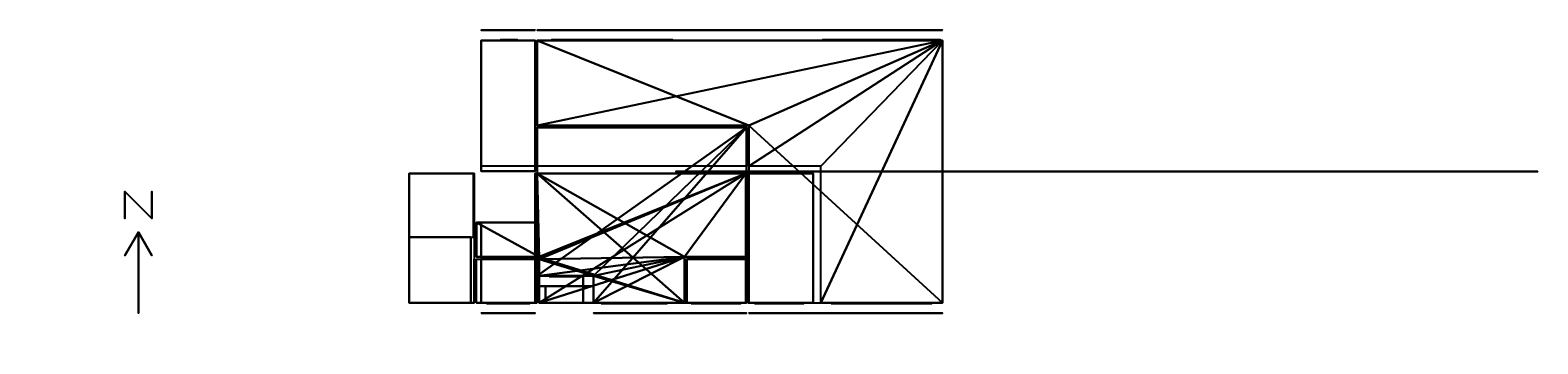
# Model space of a CAD drawing. Header units: metres. Extents: x -23.8 to 31.8, y -6.4 to 5.2.
import ezdxf

# ---------------------------------------------------------------- set-up
doc = ezdxf.new("R2010")
doc.units = ezdxf.units.M

msp = doc.modelspace()

# ---------------------------------------------------------------- linework, layer by layer
at = {"layer": '1', "color": 3}
for points in [[(-20.34811, -0.7335, 0.1), (-20.34811, -0.7335), (-20.34811, -1.7335), (-20.34811, -1.7335, 0.1)], [(-20.34811, -0.7335, 0.1), (-20.34811, -0.7335), (-19.34811, -1.7335), (-19.34811, -1.7335, 0.1)], [(-19.34811, -0.7335, 0.1), (-19.34811, -0.7335), (-19.34811, -1.7335), (-19.34811, -1.7335, 0.1)], [(-19.84811, -2.2335, 0.1), (-19.84811, -2.2335), (-20.34811, -3.09953), (-20.34811, -3.09953, 0.1)], [(-19.84811, -2.2335, 0.1), (-19.84811, -2.2335), (-19.84811, -5.2335), (-19.84811, -5.2335, 0.1)], [(-19.84811, -2.2335, 0.1), (-19.84811, -2.2335), (-19.34811, -3.09953), (-19.34811, -3.09953, 0.1)]]:
    msp.add_3dface(points, dxfattribs=at)
at = {"layer": 'Z01_RECEPCION_CAFETERIA', "color": 8}
for points in [[(2.61437, 0.2075), (-5.11413, 0.2075), (-5.11413, 1.6275), (2.61437, 1.6275)], [(-5.04293, -3.23468), (-5.11383, -3.15028), (-5.11383, -0.07228)], [(-5.04293, -3.23468), (-5.11383, -0.07228), (2.59068, -0.07228)], [(-5.04293, -3.23468), (2.59068, -0.07228), (0.32238, -3.15028)], [(2.59068, -0.07228), (2.59068, -3.15028), (0.32238, -3.15028)], [(0.32238, -3.15028), (-3.03543, -3.85268), (-5.04293, -3.85268)], [(-5.04293, -3.23468), (0.32238, -3.15028), (-5.04293, -3.85268)], [(0.32238, -3.15028), (0.32238, -4.85268), (-3.03543, -4.85268)], [(0.32238, -3.15028), (-3.03543, -4.85268), (-3.03543, -3.85268)], [(2.59037, -4.8527), (0.40637, -4.8527), (0.40637, -3.2347), (2.59037, -3.2347)]]:
    msp.add_3dface(points, dxfattribs=at)
at = {"layer": 'Z01_RECEPCION_CAFETERIA', "color": 15}
for points in [[(2.6144, 1.62765, 3.43), (-5.1141, 1.62765, 3.43), (-5.1141, -3.85235, 3.43)], [(2.6144, 1.62765, 3.43), (-5.1141, -3.85235, 3.43), (-3.0356, -3.85235, 3.43)], [(2.6144, 1.62765, 3.43), (-3.0356, -3.85235, 3.43), (-3.0356, -4.85235, 3.43)], [(2.6144, 1.62765, 3.43), (-3.0356, -4.85235, 3.43), (2.6144, -4.85235, 3.43)]]:
    msp.add_3dface(points, dxfattribs=at)
at = {"layer": 'Z01_RECEPCION_CAFETERIA', "color": 43}
for points in [[(-5.11403, 1.6276, 3.43), (-5.11403, 1.6276), (-5.11403, 0.0116), (-5.11403, 0.0116, 3.43)], [(2.61457, 1.6275, 3.43), (2.61457, 1.6275), (-5.11393, 1.6275), (-5.11393, 1.6275, 3.43)], [(2.61447, -4.8525, 3.43), (2.61447, -4.8525), (2.61447, 1.6275), (2.61447, 1.6275, 3.43)], [(24.6496, 0, -7.63), (0, 0, -7.63), (0, 0, -7.93), (24.6496, 0, -7.93)], [(5.4582, 0, -8.63), (0, 0, -8.63), (0, 0, -8.93), (5.4582, 0, -8.93)], [(6.86, 0, -9.63), (0, 0, -9.63), (0, 0, -9.93), (6.86, 0, -9.93)], [(-5.11403, -0.07234, 3.43), (-5.11403, -0.07234), (-5.11403, -1.80084), (-5.11403, -1.80084, 3.43)], [(-5.11403, -1.88436, 3.43), (-5.11403, -1.88436), (-5.11403, -3.85236), (-5.11403, -3.85236, 3.43)], [(-3.41662, -3.8525, 3.43), (-3.41662, -3.8525), (-3.41662, -4.8525), (-3.41662, -4.8525, 3.43)], [(-5.11403, -4.2335, 3.43), (-5.11403, -4.2335), (-3.03553, -4.2335), (-3.03553, -4.2335, 3.43)], [(-3.03563, -5.2335, 3.43), (-3.03563, -5.2335), (2.61447, -5.2335), (2.61447, -5.2335, 3.43)]]:
    msp.add_3dface(points, dxfattribs=at)
at = {"layer": 'Z01_RECEPCION_CAFETERIA', "color": 143}
for points in [[(-4.67462, -3.8775, 2.75187), (-4.67462, -3.8775, 0.24813), (-3.55927, -3.8775, 0.24813), (-3.55927, -3.8775, 2.75187)], [(-2.76029, -4.8775, 2.72387), (-2.76029, -4.8775, 0.27613), (-0.32296, -4.8775, 0.27613), (-0.32296, -4.8775, 2.72387)], [(0.56815, -4.8775, 2.73487), (0.56815, -4.8775, 0.26513), (2.39829, -4.8775, 0.26513), (2.39829, -4.8775, 2.73487)]]:
    msp.add_3dface(points, dxfattribs=at)
at = {"layer": 'Z02_OFICINA', "color": 43}
for points in [[(14.6033, 0, -7.63), (0, 0, -7.63), (0, 0, -7.93), (14.6033, 0, -7.93)], [(2.3398, 0, -8.63), (0, 0, -8.63), (0, 0, -8.93), (2.3398, 0, -8.93)], [(1.9875, 0, -9.63), (0, 0, -9.63), (0, 0, -9.93), (1.9875, 0, -9.93)], [(3.43, 0, -10.63), (0, 0, -10.63), (0, 0, -10.93), (3.43, 0, -10.93)], [(-5.19803, -1.8846, 3.43), (-5.19803, -1.8846), (-7.18553, -1.8846), (-7.18553, -1.8846, 3.43)], [(-7.18553, -1.88478, 3.43), (-7.18553, -1.88478), (-7.18553, -2.42878), (-7.18553, -2.42878, 3.43)], [(-5.11403, -3.85236, 3.43), (-5.11403, -3.85236), (-5.11403, -1.88436), (-5.11403, -1.88436, 3.43)], [(-7.56653, -2.4288, 3.43), (-7.56653, -2.4288), (-7.56653, -4.8525), (-7.56653, -4.8525, 3.43)], [(-4.81703, -4.8525, 3.43), (-4.81703, -4.8525), (-4.81703, -4.2335), (-4.81703, -4.2335, 3.43)], [(-7.18553, -5.2335, 3.43), (-7.18553, -5.2335), (-5.19803, -5.2335), (-5.19803, -5.2335, 3.43)]]:
    msp.add_3dface(points, dxfattribs=at)
at = {"layer": 'Z02_OFICINA', "color": 15}
msp.add_3dface([(-7.18553, -1.8843, 3.43), (-7.18553, -4.8523, 3.43), (-5.19803, -4.8523, 3.43), (-5.19803, -1.8843, 3.43)], dxfattribs=at)
at = {"layer": 'Z02_OFICINA', "color": 8}
for points in [[(-5.19803, -3.1504), (-7.18553, -3.1504), (-7.18553, -1.8844), (-5.19803, -1.8844)], [(-5.19803, -4.8523), (-7.18553, -4.8523), (-7.18553, -3.2343), (-5.19803, -3.2343)]]:
    msp.add_3dface(points, dxfattribs=at)
at = {"layer": 'Z02_OFICINA', "color": 143}
for points in [[(-5.17303, -4.77334, 2.71638), (-5.17303, -4.77334, 0.28362), (-5.17303, -4.31266, 0.28362), (-5.17303, -4.31266, 2.71638)], [(-6.99281, -4.8775, 2.73987), (-6.99281, -4.8775, 0.26013), (-5.39391, -4.8775, 0.26013), (-5.39391, -4.8775, 2.73987)]]:
    msp.add_3dface(points, dxfattribs=at)
at = {"layer": 'Z03_SALAS_DEPORTIVAS', "color": 43}
for points in [[(9.84782, 5.2335, 3.43), (9.84782, 5.2335), (-5.11398, 5.2335), (-5.11398, 5.2335, 3.43)], [(-5.11403, 4.8526, 3.43), (-5.11403, 4.8526), (-5.11403, 1.7116), (-5.11403, 1.7116, 3.43)], [(9.84777, -4.8525, 3.43), (9.84777, -4.8525), (9.84777, 4.8525), (9.84777, 4.8525, 3.43)], [(-5.11393, 1.6275, 3.43), (-5.11393, 1.6275), (2.61457, 1.6275), (2.61457, 1.6275, 3.43)], [(2.61447, 1.6275, 3.43), (2.61447, 1.6275), (2.61447, -4.8525), (2.61447, -4.8525, 3.43)], [(31.8448, 0, -7.63), (0, 0, -7.63), (0, 0, -7.93), (31.8448, 0, -7.93)], [(2.3785, 0, -8.63), (0, 0, -8.63), (0, 0, -8.93), (2.3785, 0, -8.93)], [(17.15, 0, -9.63), (0, 0, -9.63), (0, 0, -9.93), (17.15, 0, -9.93)], [(2.69847, -5.2335, 3.43), (2.69847, -5.2335), (9.84777, -5.2335), (9.84777, -5.2335, 3.43)]]:
    msp.add_3dface(points, dxfattribs=at)
at = {"layer": 'Z03_SALAS_DEPORTIVAS', "color": 8}
for points in [[(2.69865, 1.71157), (-5.11415, 1.71157), (-5.11415, 4.85257)], [(2.69865, 1.71157), (-5.11415, 4.85257), (9.84815, 4.85247)], [(9.84815, 4.85247), (5.35715, 0.20747), (2.69865, 0.20747)], [(2.69865, 1.71157), (9.84815, 4.85247), (2.69865, 0.20747)], [(9.84815, 4.85247), (9.84815, -4.85253), (5.35715, -4.85253)], [(9.84815, 4.85247), (5.35715, -4.85253), (5.35715, 0.20747)], [(5.07707, -4.8525), (2.69857, -4.8525), (2.69857, -0.0725), (5.07707, -0.0725)]]:
    msp.add_3dface(points, dxfattribs=at)
at = {"layer": 'Z03_SALAS_DEPORTIVAS', "color": 15}
for points in [[(9.84782, 4.8525, 3.43), (-5.11408, 4.8524, 3.43), (-5.11408, 1.7114, 3.43)], [(9.84782, 4.8525, 3.43), (-5.11408, 1.7114, 3.43), (2.69832, 1.7114, 3.43)], [(9.84782, 4.8525, 3.43), (2.69832, 1.7114, 3.43), (9.84782, -4.8525, 3.43)], [(2.69832, 1.7114, 3.43), (2.69832, -4.8525, 3.43), (9.84782, -4.8525, 3.43)]]:
    msp.add_3dface(points, dxfattribs=at)
at = {"layer": 'Z03_SALAS_DEPORTIVAS', "color": 143}
for points in [[(-0.11103, 4.8775, 2.937), (-0.11103, 4.8775, 2.063), (-4.58503, 4.8775, 2.063), (-4.58503, 4.8775, 2.937)], [(9.78477, 4.8775, 2.937), (9.78477, 4.8775, 2.063), (5.41497, 4.8775, 2.063), (5.41497, 4.8775, 2.937)], [(2.91404, -4.8775, 2.73487), (2.91404, -4.8775, 0.26513), (4.73617, -4.8775, 0.26513), (4.73617, -4.8775, 2.73487)], [(5.7425, -4.8775, 2.70887), (5.7425, -4.8775, 0.29113), (9.45736, -4.8775, 0.29113), (9.45736, -4.8775, 2.70887)]]:
    msp.add_3dface(points, dxfattribs=at)
at = {"layer": 'Z04_ZONAS_SECAS_P_1', "color": 43}
for points in [[(5.2812, 0, -7.63), (0, 0, -7.63), (0, 0, -7.93), (5.2812, 0, -7.93)], [(3.2737, 0, -8.63), (0, 0, -8.63), (0, 0, -8.93), (3.2737, 0, -8.93)], [(6.05842, 0, -9.63), (0, 0, -9.63), (0, 0, -9.93), (6.05842, 0, -9.93)], [(-5.19803, -0.07234, -0.47), (-5.19803, -0.07234, -3.5), (-5.19803, -1.80084, -3.5), (-5.19803, -1.80084, -0.47)], [(2.59057, -0.0725, -0.47), (2.59057, -0.0725, -3.5), (-5.19793, -0.0725, -3.5), (-5.19793, -0.0725, -0.47)], [(2.59047, -3.15036, -0.47), (2.59047, -3.15036, -3.5), (2.59047, -0.07236, -3.5), (2.59047, -0.07236, -0.47)], [(-7.36153, -1.8845, -0.47), (-7.36153, -1.8845, -3.5), (-7.36153, -3.1505, -3.5)], [(-7.36153, -1.8845, -0.47), (-7.36153, -3.1505, -3.5), (-7.36153, -2.429, -0.545)], [(-7.36153, -1.8845, -0.47), (-7.36153, -2.429, -0.545), (-7.36153, -2.429, -0.47)], [(-5.28193, -1.8846, -0.47), (-5.28193, -1.8846, -3.5), (-7.36143, -1.8846, -3.5), (-7.36143, -1.8846, -0.47)], [(-7.36153, -3.1505, -3.5), (-7.36153, -3.1505, -0.545), (-7.36153, -2.429, -0.545)], [(-7.36163, -3.1506, -0.47), (-7.36163, -3.1506, -3.5), (-5.12713, -3.1506, -3.5), (-5.12713, -3.1506, -0.47)], [(-5.04303, -3.23476, -0.47), (-5.04303, -3.23476, -3.5), (-5.04303, -4.85226, -3.5), (-5.04303, -4.85226, -0.47)], [(0.32237, -4.85234, -0.47), (0.32237, -4.85234, -3.5), (0.32237, -3.23484, -3.5), (0.32237, -3.23484, -0.47)], [(0.40661, -3.1506, -0.47), (0.40661, -3.1506, -3.5), (2.59061, -3.1506, -3.5), (2.59061, -3.1506, -0.47)], [(-5.04306, -4.8525, -0.545), (-5.04306, -4.8525, -3.5), (0.32234, -4.8525, -3.5)], [(-5.04306, -4.8525, -0.545), (0.32234, -4.8525, -3.5), (-3.41666, -4.8525, -0.545)], [(0.32234, -4.8525, -3.5), (0.32234, -4.8525, -0.47), (-3.41666, -4.8525, -0.47)], [(0.32234, -4.8525, -3.5), (-3.41666, -4.8525, -0.47), (-3.41666, -4.8525, -0.545)]]:
    msp.add_3dface(points, dxfattribs=at)
at = {"layer": 'Z04_ZONAS_SECAS_P_1', "color": 8}
for points in [[(-5.04308, -3.1505, -3.5), (-5.19808, -1.8845, -3.5), (-5.19808, -0.0725, -3.5)], [(-5.04308, -3.1505, -3.5), (-5.19808, -0.0725, -3.5), (2.59042, -0.0725, -3.5)], [(2.59042, -0.0725, -3.5), (0.32242, -3.1505, -3.5), (-5.04308, -4.8525, -3.5)], [(-5.04308, -3.1505, -3.5), (2.59042, -0.0725, -3.5), (-5.04308, -4.8525, -3.5)], [(2.59042, -0.0725, -3.5), (2.59042, -3.1505, -3.5), (0.32242, -3.1505, -3.5)], [(-5.04308, -3.1505, -3.5), (-7.36158, -3.1505, -3.5), (-7.36158, -1.8845, -3.5)], [(-5.04308, -3.1505, -3.5), (-7.36158, -1.8845, -3.5), (-5.19808, -1.8845, -3.5)], [(0.32242, -3.1505, -3.5), (0.32242, -4.8525, -3.5), (-5.04308, -4.8525, -3.5)]]:
    msp.add_3dface(points, dxfattribs=at)
at = {"layer": 'Z04_ZONAS_SECAS_P_1', "color": 15}
for points in [[(0.32238, -3.15028), (2.59068, -0.07228), (-5.11383, -0.07228)], [(0.32238, -4.85268), (0.32238, -3.15028), (-5.11383, -0.07228)], [(0.32238, -4.85268), (-5.11383, -0.07228), (-5.11383, -3.15028)], [(0.32238, -3.15028), (2.59068, -3.15028), (2.59068, -0.07228)], [(-5.19803, -1.8844), (-7.18553, -1.8844), (-7.18553, -3.1504), (-5.19803, -3.1504)], [(0.32238, -4.85268), (-5.11383, -3.15028), (-5.04293, -3.23468)], [(-5.04293, -3.23468), (-5.04293, -3.85268), (-3.03543, -3.85268)], [(-3.03543, -3.85268), (0.32238, -4.85268), (-5.04293, -3.23468)], [(-3.03543, -3.85268), (-3.03543, -4.85268), (0.32238, -4.85268)], [(-4.81703, -4.2335), (-4.81703, -4.8525), (-3.41653, -4.8525), (-3.41653, -4.2335)]]:
    msp.add_3dface(points, dxfattribs=at)
at = {"layer": 'Z05_VESTUARIOS_P_1', "color": 43}
for points in [[(4.805, 0, -7.63), (0, 0, -7.63), (0, 0, -7.93), (4.805, 0, -7.93)], [(2.3785, 0, -8.63), (0, 0, -8.63), (0, 0, -8.93), (2.3785, 0, -8.93)], [(-9.84803, -0.07244, -0.47), (-9.84803, -0.07244, -3.5), (-9.84803, -4.85244, -3.5)], [(-9.84803, -0.07244, -0.47), (-9.84803, -4.85244, -3.5), (-9.84803, -2.42894, -0.545)], [(-9.84803, -0.07244, -0.47), (-9.84803, -2.42894, -0.545), (-9.84803, -2.42894, -0.47)], [(-7.44553, -0.0725, -0.47), (-7.44553, -0.0725, -3.5), (-9.84803, -0.0725, -3.5), (-9.84803, -0.0725, -0.47)], [(-7.44553, -1.80076, -0.47), (-7.44553, -1.80076, -3.5), (-7.44553, -0.07226, -3.5), (-7.44553, -0.07226, -0.47)], [(2.59047, -0.07236, -0.47), (2.59047, -0.07236, -3.5), (2.59047, -3.15036, -3.5), (2.59047, -3.15036, -0.47)], [(5.07697, -0.0725, -0.47), (5.07697, -0.0725, -3.5), (2.67447, -0.0725, -3.5), (2.67447, -0.0725, -0.47)], [(5.07697, -4.8525, -0.47), (5.07697, -4.8525, -3.5), (5.07697, -0.0725, -3.5), (5.07697, -0.0725, -0.47)], [(-9.84803, -4.85244, -3.5), (-9.84803, -4.85244, -0.545), (-9.84803, -2.42894, -0.545)], [(-7.36153, -2.429, -0.47), (-7.36153, -2.429, -0.545), (-7.36153, -3.1505, -0.545)], [(-7.44553, -4.85234, -0.545), (-7.44553, -4.85234, -3.5), (-7.44553, -3.23484, -3.5), (-7.44553, -3.23484, -0.545)], [(2.67447, -3.23476, -0.47), (2.67447, -3.23476, -3.5), (2.67447, -4.85226, -3.5), (2.67447, -4.85226, -0.47)], [(-9.84803, -4.8525, -0.545), (-9.84803, -4.8525, -3.5), (-7.44553, -4.8525, -3.5), (-7.44553, -4.8525, -0.545)], [(2.67447, -4.8525, -0.47), (2.67447, -4.8525, -3.5), (5.07697, -4.8525, -3.5), (5.07697, -4.8525, -0.47)]]:
    msp.add_3dface(points, dxfattribs=at)
at = {"layer": 'Z05_VESTUARIOS_P_1', "color": 15}
for points in [[(-9.84811, -0.0725, -0.47), (-9.84811, -2.429, -0.47), (-7.46561, -2.429, -0.47), (-7.46561, -0.0725, -0.47)], [(5.07707, -0.0725), (2.69857, -0.0725), (2.69857, -4.8525), (5.07707, -4.8525)], [(-9.84803, -2.429), (-9.84803, -4.8525), (-7.56653, -4.8525), (-7.56653, -2.429)]]:
    msp.add_3dface(points, dxfattribs=at)
at = {"layer": 'Z05_VESTUARIOS_P_1', "color": 8}
for points in [[(-7.44553, -4.8525, -3.5), (-9.84803, -4.8525, -3.5), (-9.84803, -0.0725, -3.5), (-7.44553, -0.0725, -3.5)], [(5.07697, -4.8525, -3.5), (2.67447, -4.8525, -3.5), (2.67447, -0.0725, -3.5), (5.07697, -0.0725, -3.5)]]:
    msp.add_3dface(points, dxfattribs=at)
at = {"layer": 'Z06_ASEO_1', "color": 43}
for points in [[(2.2345, 0, -7.63), (0, 0, -7.63), (0, 0, -7.93), (2.2345, 0, -7.93)], [(1.9875, 0, -8.63), (0, 0, -8.63), (0, 0, -8.93), (1.9875, 0, -8.93)], [(-7.44553, -3.23484, -0.545), (-7.44553, -3.23484, -3.5), (-7.44553, -4.85234, -3.5), (-7.44553, -4.85234, -0.545)], [(-5.12713, -3.1506, -0.47), (-5.12713, -3.1506, -3.5), (-7.36163, -3.1506, -3.5), (-7.36163, -3.1506, -0.47)], [(-5.04303, -4.85226, -0.47), (-5.04303, -4.85226, -3.5), (-5.04303, -3.23476, -3.5), (-5.04303, -3.23476, -0.47)], [(-7.36153, -4.8525, -0.47), (-7.36153, -4.8525, -3.5), (-5.12703, -4.8525, -3.5), (-5.12703, -4.8525, -0.47)]]:
    msp.add_3dface(points, dxfattribs=at)
at = {"layer": 'Z06_ASEO_1', "color": 8}
msp.add_3dface([(-5.12703, -4.8525, -3.5), (-7.36153, -4.8525, -3.5), (-7.36153, -3.2345, -3.5), (-5.12703, -3.2345, -3.5)], dxfattribs=at)
at = {"layer": 'Z06_ASEO_1', "color": 15}
msp.add_3dface([(-5.19803, -3.2343), (-7.18553, -3.2343), (-7.18553, -4.8523), (-5.19803, -4.8523)], dxfattribs=at)
at = {"layer": 'Z07_ASEO_2', "color": 43}
for points in [[(2.1845, 0, -7.63), (0, 0, -7.63), (0, 0, -7.93), (2.1845, 0, -7.93)], [(2.1845, 0, -8.63), (0, 0, -8.63), (0, 0, -8.93), (2.1845, 0, -8.93)], [(0.32237, -3.23484, -0.47), (0.32237, -3.23484, -3.5), (0.32237, -4.85234, -3.5), (0.32237, -4.85234, -0.47)], [(2.59061, -3.1506, -0.47), (2.59061, -3.1506, -3.5), (0.40661, -3.1506, -3.5), (0.40661, -3.1506, -0.47)], [(2.67447, -4.85226, -0.47), (2.67447, -4.85226, -3.5), (2.67447, -3.23476, -3.5), (2.67447, -3.23476, -0.47)], [(0.40637, -4.8525, -0.47), (0.40637, -4.8525, -3.5), (2.59047, -4.8525, -3.5), (2.59047, -4.8525, -0.47)]]:
    msp.add_3dface(points, dxfattribs=at)
at = {"layer": 'Z07_ASEO_2', "color": 15}
msp.add_3dface([(2.59037, -3.2347), (0.40637, -3.2347), (0.40637, -4.8527), (2.59037, -4.8527)], dxfattribs=at)
at = {"layer": 'Z07_ASEO_2', "color": 8}
msp.add_3dface([(2.59047, -4.8525, -3.5), (0.40647, -4.8525, -3.5), (0.40647, -3.2345, -3.5), (2.59047, -3.2345, -3.5)], dxfattribs=at)
at = {"layer": 'Z08_ASEO_ACCESIBLE', "color": 43}
for points in [[(-5.19803, 5.2335, 3.43), (-5.19803, 5.2335), (-7.18553, 5.2335), (-7.18553, 5.2335, 3.43)], [(-7.18553, 4.8526, 3.43), (-7.18553, 4.8526), (-7.18553, 0.0116), (-7.18553, 0.0116, 3.43)], [(-5.11403, 1.7116, 3.43), (-5.11403, 1.7116), (-5.11403, 4.8526), (-5.11403, 4.8526, 3.43)], [(-5.11403, 0.0116, 3.43), (-5.11403, 0.0116), (-5.11403, 1.6276), (-5.11403, 1.6276, 3.43)], [(-7.18553, 0.0115, 3.43), (-7.18553, 0.0115), (-5.19803, 0.0115), (-5.19803, 0.0115, 3.43)], [(2.7, 0, -7.63), (0, 0, -7.63), (0, 0, -7.93), (2.7, 0, -7.93)]]:
    msp.add_3dface(points, dxfattribs=at)
at = {"layer": 'Z08_ASEO_ACCESIBLE', "color": 8}
msp.add_3dface([(-5.19803, 0.2075), (-7.18553, 0.2075), (-7.18553, 4.8525), (-5.19803, 4.8525)], dxfattribs=at)
at = {"layer": 'Z08_ASEO_ACCESIBLE', "color": 15}
msp.add_3dface([(-7.18553, 4.8524, 3.43), (-7.18553, 0.0114, 3.43), (-5.19803, 0.0114, 3.43), (-5.19803, 4.8524, 3.43)], dxfattribs=at)
at = {"layer": 'Z08_ASEO_ACCESIBLE', "color": 143}
msp.add_3dface([(-5.84216, 4.8775, 2.968), (-5.84216, 4.8775, 2.032), (-6.47816, 4.8775, 2.032), (-6.47816, 4.8775, 2.968)], dxfattribs=at)

doc.saveas('drawing.dxf')
